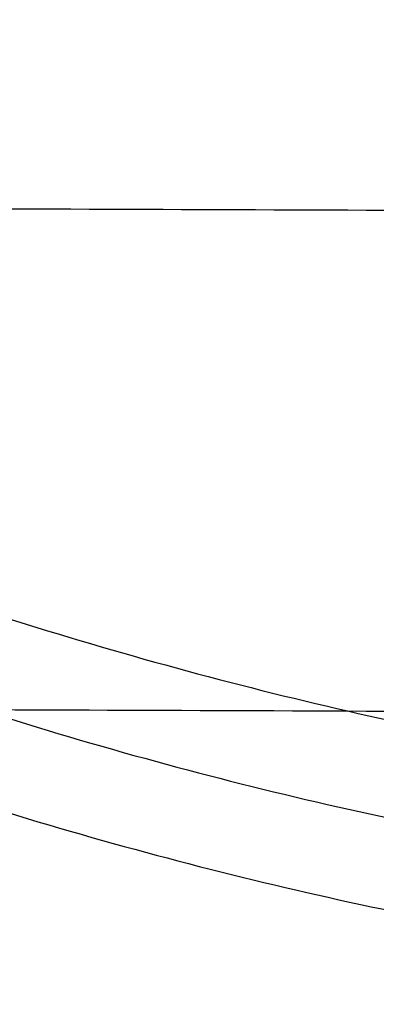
# Model space of a CAD drawing. Header units: millimetres. Extents: x -3693 to -2992, y -836 to -147.
# Tile 112 of 256: x -3596.09 to -3595.07, y -760.88 to -758.07. Entities that reach past the tile are written whole.
import ezdxf

# ---------------------------------------------------------------- set-up
doc = ezdxf.new("R2010")
doc.units = ezdxf.units.MM
doc.layers.add('Calque 06', color=7, linetype='Continuous', true_color=0x000000)

msp = doc.modelspace()

# ---------------------------------------------------------------- linework, layer by layer
at = {"layer": 'Calque 06'}
for points, weights in [([(-3604.0058, -750.4276, 1265.0049), (-3603.368, -759.7242, 1260.6018), (-3593.149, -760.3321, 1261.7967)], [1, 0.729735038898, 1]), ([(-3604.0624, -750.605, 1265.3959), (-3603.4535, -760.0094, 1261.1483), (-3593.2039, -760.5964, 1262.3558)], [1, 0.728723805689, 1]), ([(-3604.1189, -750.7755, 1265.7898), (-3603.5372, -760.2788, 1261.6907), (-3593.2587, -760.8455, 1262.9084)], [1, 0.727772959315, 1]), ([(-3606.0202, -754.1795, 1281.4032), (-3605.9094, -764.9742, 1280.3177), (-3595.1197, -765.127, 1281.4462)], [1, 0.711954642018, 1]), ([(-3606.3491, -754.4525, 1284.576), (-3606.273, -765.3065, 1283.7677), (-3595.444, -765.427, 1284.8565)], [1, 0.710835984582, 1]), ([(-3606.6835, -754.662, 1287.9485), (-3606.6358, -765.5595, 1287.3771), (-3595.7741, -765.6541, 1288.4257)], [1, 0.70992242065, 1])]:
    msp.add_rational_spline(points, weights, degree=2, dxfattribs=at)
for points in [[(-3582.7718, -758.6607, 1484.8897), (-3596.2604, -758.6111, 1484.8784), (-3609.749, -758.5614, 1484.8671)], [(-3580.083, -760.1001, 1452.9822), (-3593.5729, -760.0504, 1452.9709), (-3607.0627, -760.0008, 1452.9596)]]:
    msp.add_open_spline(points, degree=2, dxfattribs=at)

doc.saveas('drawing.dxf')
